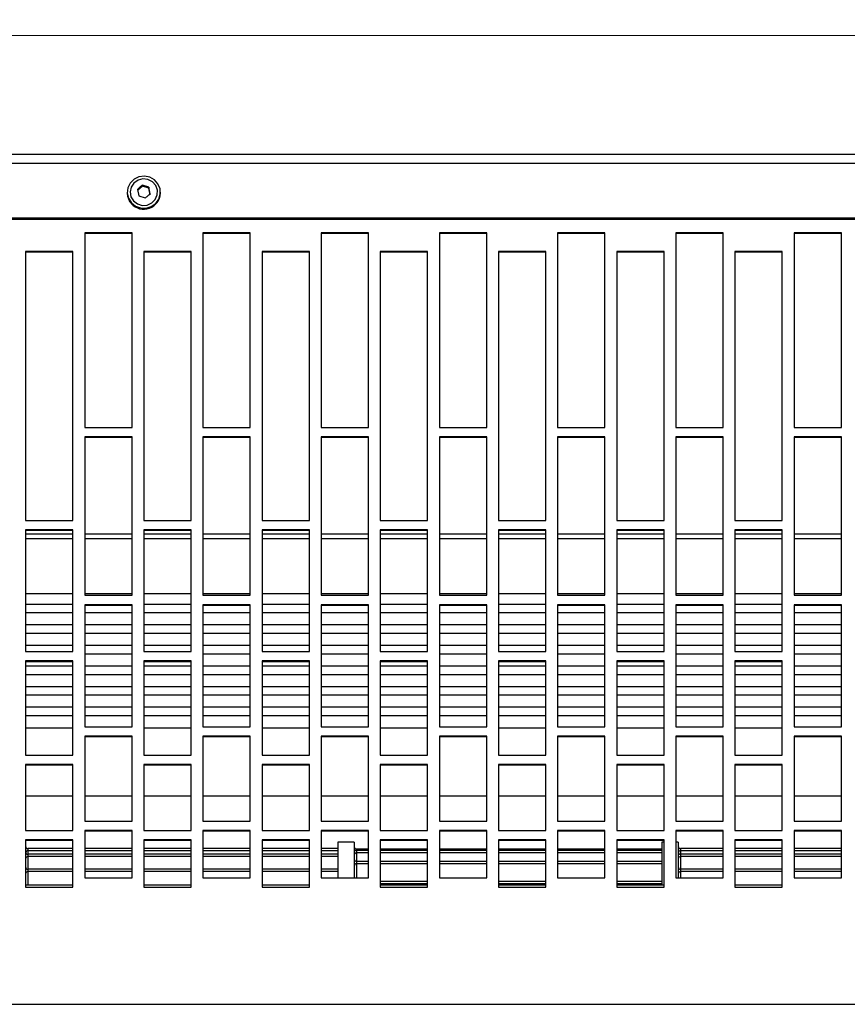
# Model space of a CAD drawing. Header units: millimetres. Extents: x -37728 to 44100, y 631619 to 691915.
# Tile 247 of 256: x 23723 to 23898, y 656957 to 657165. Entities that reach past the tile are written whole.
import ezdxf
from ezdxf import colors
from ezdxf.entities.mleader import LeaderData, LeaderLine
from ezdxf.math import Vec2, Vec3

# ---------------------------------------------------------------- set-up
doc = ezdxf.new("R2010")
doc.units = ezdxf.units.MM
for name, color, linetype in [('_XREF', 7, 'Continuous'), ('Sonniger opisy', 255, 'Continuous'), ('Średnice', 7, 'Continuous')]:
    doc.layers.add(name, color=color, linetype=linetype)
doc.layers.add('I-FURN', color=252, linetype='Continuous', lineweight=5)
doc.layers.add('I-FURN-IDEN', color=252, linetype='Continuous', lineweight=5)
doc.styles.add('Arial Narrow_1', font='ARIALN.TTF', dxfattribs={"width": 0.8, "height": 10})
doc.styles.add('TABELKA', font='tahoma.ttf', dxfattribs={"width": 0.8})

# ---------------------------------------------------------------- blocks, each defined once
blk = doc.blocks.new('G200E poziom')
at = {"color": 7, "linetype": 'Continuous'}
for p, q in [((24033.737, 12703.151), (23833.537, 12703.151)), ((23867.137, 12700.676), (23866.137, 12700.676)), ((23866.137, 12700.676), (23866.137, 12699.676)), ((23867.137, 12700.621), (23866.137, 12700.621)), ((23867.137, 12699.676), (23867.137, 12700.676)), ((23869.637, 12700.676), (23868.637, 12700.676)), ((23868.637, 12700.676), (23868.637, 12699.676)), ((23869.637, 12700.621), (23868.637, 12700.621)), ((23868.687, 12699.721), (23868.687, 12700.621)), ((23868.687, 12700.553), (23869.637, 12700.553)), ((23869.637, 12699.676), (23869.637, 12700.676)), ((23872.137, 12700.676), (23871.137, 12700.676)), ((23871.137, 12700.676), (23871.137, 12699.676)), ((23872.137, 12700.621), (23871.137, 12700.621)), ((23871.137, 12700.553), (23872.137, 12700.553)), ((23872.137, 12699.676), (23872.137, 12700.676)), ((23874.637, 12700.676), (23873.637, 12700.676)), ((23873.637, 12700.676), (23873.637, 12699.676)), ((23874.637, 12700.621), (23873.637, 12700.621)), ((23873.637, 12700.553), (23874.637, 12700.553)), ((23874.637, 12699.676), (23874.637, 12700.676)), ((23877.137, 12700.676), (23876.137, 12700.676)), ((23876.137, 12700.676), (23876.137, 12699.676)), ((23877.137, 12700.621), (23876.137, 12700.621)), ((23877.137, 12699.676), (23877.137, 12700.676)), ((23879.637, 12700.676), (23878.637, 12700.676)), ((23878.637, 12700.676), (23878.637, 12699.676)), ((23879.637, 12700.621), (23878.637, 12700.621)), ((23879.637, 12699.676), (23879.637, 12700.676)), ((23882.137, 12700.676), (23881.137, 12700.676)), ((23881.137, 12700.676), (23881.137, 12699.676)), ((23882.137, 12700.621), (23881.137, 12700.621)), ((23882.137, 12699.676), (23882.137, 12700.676)), ((23864.887, 12700.476), (23864.887, 12699.476)), ((23865.887, 12700.476), (23864.887, 12700.476)), ((23865.887, 12699.476), (23865.887, 12700.476)), ((23867.387, 12700.476), (23867.387, 12699.476)), ((23868.387, 12700.476), (23867.387, 12700.476)), ((23868.337, 12699.721), (23868.337, 12700.476)), ((23868.387, 12699.476), (23868.387, 12700.476)), ((23869.887, 12700.476), (23869.887, 12699.476)), ((23870.887, 12700.476), (23869.887, 12700.476)), ((23870.887, 12699.476), (23870.887, 12700.476)), ((23872.387, 12700.476), (23872.387, 12699.476)), ((23873.387, 12700.476), (23872.387, 12700.476)), ((23873.387, 12699.476), (23873.387, 12700.476)), ((23874.887, 12700.476), (23874.887, 12699.476)), ((23875.887, 12700.476), (23874.887, 12700.476)), ((23875.187, 12699.721), (23875.187, 12700.472)), ((23875.537, 12699.721), (23875.537, 12700.476)), ((23875.887, 12699.476), (23875.887, 12700.476)), ((23877.387, 12700.476), (23877.387, 12699.476)), ((23878.387, 12700.476), (23877.387, 12700.476)), ((23878.387, 12699.476), (23878.387, 12700.476)), ((23879.887, 12700.476), (23879.887, 12699.476)), ((23880.887, 12700.476), (23879.887, 12700.476)), ((23880.887, 12699.476), (23880.887, 12700.476)), ((23864.887, 12700.295), (23865.887, 12700.295)), ((23866.137, 12700.295), (23867.137, 12700.295)), ((23867.387, 12700.295), (23868.287, 12700.295)), ((23868.687, 12700.129), (23869.637, 12700.129)), ((23869.887, 12700.129), (23870.887, 12700.129)), ((23871.137, 12700.129), (23872.137, 12700.129)), ((23872.387, 12700.129), (23873.387, 12700.129)), ((23873.637, 12700.129), (23874.637, 12700.129)), ((23874.887, 12700.129), (23875.137, 12700.129)), ((23875.537, 12700.295), (23875.887, 12700.295)), ((23876.137, 12700.295), (23877.137, 12700.295)), ((23877.387, 12700.295), (23878.387, 12700.295)), ((23878.637, 12700.295), (23879.637, 12700.295)), ((23879.887, 12700.295), (23880.887, 12700.295)), ((23881.137, 12700.295), (23882.087, 12700.295)), ((23864.887, 12699.977), (23865.887, 12699.977)), ((23866.137, 12699.977), (23867.137, 12699.977)), ((23867.387, 12699.977), (23868.287, 12699.977)), ((23875.537, 12699.977), (23875.887, 12699.977)), ((23876.137, 12699.977), (23877.137, 12699.977)), ((23877.387, 12699.977), (23878.387, 12699.977)), ((23878.637, 12699.977), (23879.637, 12699.977)), ((23879.887, 12699.977), (23880.887, 12699.977)), ((23881.137, 12699.977), (23882.087, 12699.977)), ((23864.887, 12699.857), (23865.887, 12699.857)), ((23866.137, 12699.857), (23867.137, 12699.857)), ((23867.387, 12699.857), (23868.287, 12699.857)), ((23868.337, 12699.721), (23868.387, 12699.721)), ((23868.637, 12699.721), (23868.687, 12699.721)), ((23868.687, 12699.899), (23869.637, 12699.899)), ((23868.687, 12699.868), (23869.637, 12699.868)), ((23869.887, 12699.899), (23870.887, 12699.899)), ((23869.887, 12699.868), (23870.887, 12699.868)), ((23871.137, 12699.899), (23872.137, 12699.899)), ((23871.137, 12699.868), (23872.137, 12699.868)), ((23872.387, 12699.899), (23873.387, 12699.899)), ((23872.387, 12699.868), (23873.387, 12699.868)), ((23873.637, 12699.899), (23874.637, 12699.899)), ((23873.637, 12699.868), (23874.637, 12699.868)), ((23874.887, 12699.899), (23875.137, 12699.899)), ((23874.887, 12699.868), (23875.137, 12699.868)), ((23875.187, 12699.721), (23875.537, 12699.721)), ((23875.537, 12699.857), (23875.887, 12699.857)), ((23876.137, 12699.857), (23877.137, 12699.857)), ((23877.387, 12699.857), (23878.387, 12699.857)), ((23878.637, 12699.857), (23879.637, 12699.857)), ((23879.887, 12699.857), (23880.887, 12699.857)), ((23881.137, 12699.857), (23882.087, 12699.857)), ((23866.137, 12699.69), (23867.137, 12699.69)), ((23866.137, 12699.676), (23867.137, 12699.676)), ((23868.637, 12699.69), (23869.637, 12699.69)), ((23868.637, 12699.676), (23869.637, 12699.676)), ((23871.137, 12699.69), (23872.137, 12699.69)), ((23871.137, 12699.676), (23872.137, 12699.676)), ((23873.637, 12699.69), (23874.637, 12699.69)), ((23873.637, 12699.676), (23874.637, 12699.676)), ((23876.137, 12699.69), (23877.137, 12699.69)), ((23876.137, 12699.676), (23877.137, 12699.676)), ((23878.637, 12699.69), (23879.637, 12699.69)), ((23878.637, 12699.676), (23879.637, 12699.676)), ((23881.137, 12699.69), (23882.137, 12699.69)), ((23881.137, 12699.676), (23882.137, 12699.676)), ((23864.887, 12699.49), (23865.887, 12699.49)), ((23864.887, 12699.476), (23865.887, 12699.476)), ((23867.137, 12699.476), (23866.137, 12699.476)), ((23866.137, 12699.476), (23866.137, 12698.078)), ((23867.137, 12698.078), (23867.137, 12699.476)), ((23867.387, 12699.49), (23868.387, 12699.49)), ((23867.387, 12699.476), (23868.387, 12699.476)), ((23869.637, 12699.476), (23868.637, 12699.476)), ((23868.637, 12699.476), (23868.637, 12698.078)), ((23869.637, 12698.078), (23869.637, 12699.476)), ((23869.887, 12699.49), (23870.887, 12699.49)), ((23869.887, 12699.476), (23870.887, 12699.476)), ((23872.137, 12699.476), (23871.137, 12699.476)), ((23871.137, 12699.476), (23871.137, 12698.078)), ((23872.137, 12698.078), (23872.137, 12699.476)), ((23872.387, 12699.49), (23873.387, 12699.49)), ((23872.387, 12699.476), (23873.387, 12699.476)), ((23874.637, 12699.476), (23873.637, 12699.476)), ((23873.637, 12699.476), (23873.637, 12698.078)), ((23874.637, 12698.078), (23874.637, 12699.476)), ((23874.887, 12699.49), (23875.887, 12699.49)), ((23874.887, 12699.476), (23875.887, 12699.476)), ((23877.137, 12699.476), (23876.137, 12699.476)), ((23876.137, 12699.476), (23876.137, 12698.078)), ((23877.137, 12698.078), (23877.137, 12699.476)), ((23877.387, 12699.49), (23878.387, 12699.49)), ((23877.387, 12699.476), (23878.387, 12699.476)), ((23879.637, 12699.476), (23878.637, 12699.476)), ((23878.637, 12699.476), (23878.637, 12698.078)), ((23879.637, 12698.078), (23879.637, 12699.476)), ((23879.887, 12699.49), (23880.887, 12699.49)), ((23879.887, 12699.476), (23880.887, 12699.476)), ((23882.137, 12699.476), (23881.137, 12699.476)), ((23881.137, 12699.476), (23881.137, 12698.078)), ((23882.137, 12698.078), (23882.137, 12699.476)), ((23864.887, 12699.276), (23864.887, 12697.481)), ((23865.887, 12699.276), (23864.887, 12699.276)), ((23865.887, 12697.481), (23865.887, 12699.276)), ((23867.387, 12699.276), (23867.387, 12697.481)), ((23868.387, 12699.276), (23867.387, 12699.276)), ((23868.387, 12697.481), (23868.387, 12699.276)), ((23869.887, 12699.276), (23869.887, 12697.481)), ((23870.887, 12699.276), (23869.887, 12699.276)), ((23870.887, 12697.481), (23870.887, 12699.276)), ((23872.387, 12699.276), (23872.387, 12697.481)), ((23873.387, 12699.276), (23872.387, 12699.276)), ((23873.387, 12697.481), (23873.387, 12699.276)), ((23874.887, 12699.276), (23874.887, 12697.481)), ((23875.887, 12699.276), (23874.887, 12699.276)), ((23875.887, 12697.481), (23875.887, 12699.276)), ((23877.387, 12699.276), (23877.387, 12697.481)), ((23878.387, 12699.276), (23877.387, 12699.276)), ((23878.387, 12697.481), (23878.387, 12699.276)), ((23879.887, 12699.276), (23879.887, 12697.481)), ((23880.887, 12699.276), (23879.887, 12699.276)), ((23880.887, 12697.481), (23880.887, 12699.276)), ((23865.887, 12698.74), (23864.887, 12698.74)), ((23867.137, 12698.74), (23866.137, 12698.74)), ((23868.387, 12698.74), (23867.387, 12698.74)), ((23869.637, 12698.74), (23868.637, 12698.74)), ((23870.887, 12698.74), (23869.887, 12698.74)), ((23872.137, 12698.74), (23871.137, 12698.74)), ((23873.387, 12698.74), (23872.387, 12698.74)), ((23874.637, 12698.74), (23873.637, 12698.74)), ((23875.887, 12698.74), (23874.887, 12698.74)), ((23877.137, 12698.74), (23876.137, 12698.74)), ((23878.387, 12698.74), (23877.387, 12698.74)), ((23879.637, 12698.74), (23878.637, 12698.74)), ((23880.887, 12698.74), (23879.887, 12698.74)), ((23882.137, 12698.74), (23881.137, 12698.74)), ((23866.137, 12698.093), (23867.137, 12698.093)), ((23866.137, 12698.078), (23867.137, 12698.078)), ((23868.637, 12698.093), (23869.637, 12698.093)), ((23868.637, 12698.078), (23869.637, 12698.078)), ((23871.137, 12698.093), (23872.137, 12698.093)), ((23871.137, 12698.078), (23872.137, 12698.078)), ((23873.637, 12698.093), (23874.637, 12698.093)), ((23873.637, 12698.078), (23874.637, 12698.078)), ((23876.137, 12698.093), (23877.137, 12698.093)), ((23876.137, 12698.078), (23877.137, 12698.078)), ((23878.637, 12698.093), (23879.637, 12698.093)), ((23878.637, 12698.078), (23879.637, 12698.078)), ((23881.137, 12698.093), (23882.137, 12698.093)), ((23881.137, 12698.078), (23882.137, 12698.078)), ((23867.137, 12697.879), (23866.137, 12697.879)), ((23866.137, 12697.879), (23866.137, 12695.89)), ((23867.137, 12695.89), (23867.137, 12697.879)), ((23869.637, 12697.879), (23868.637, 12697.879)), ((23868.637, 12697.879), (23868.637, 12695.89)), ((23869.637, 12695.89), (23869.637, 12697.879)), ((23872.137, 12697.879), (23871.137, 12697.879)), ((23871.137, 12697.879), (23871.137, 12695.89)), ((23872.137, 12695.89), (23872.137, 12697.879)), ((23874.637, 12697.879), (23873.637, 12697.879)), ((23873.637, 12697.879), (23873.637, 12695.89)), ((23874.637, 12695.89), (23874.637, 12697.879)), ((23877.137, 12697.879), (23876.137, 12697.879)), ((23876.137, 12697.879), (23876.137, 12695.89)), ((23877.137, 12695.89), (23877.137, 12697.879)), ((23879.637, 12697.879), (23878.637, 12697.879)), ((23878.637, 12697.879), (23878.637, 12695.89)), ((23879.637, 12695.89), (23879.637, 12697.879)), ((23882.137, 12697.879), (23881.137, 12697.879)), ((23881.137, 12697.879), (23881.137, 12695.89)), ((23882.137, 12695.89), (23882.137, 12697.879)), ((23864.887, 12697.495), (23865.887, 12697.495)), ((23864.887, 12697.481), (23865.887, 12697.481)), ((23867.387, 12697.495), (23868.387, 12697.495)), ((23867.387, 12697.481), (23868.387, 12697.481)), ((23869.887, 12697.495), (23870.887, 12697.495)), ((23869.887, 12697.481), (23870.887, 12697.481)), ((23872.387, 12697.495), (23873.387, 12697.495)), ((23872.387, 12697.481), (23873.387, 12697.481)), ((23874.887, 12697.495), (23875.887, 12697.495)), ((23874.887, 12697.481), (23875.887, 12697.481)), ((23877.387, 12697.495), (23878.387, 12697.495)), ((23877.387, 12697.481), (23878.387, 12697.481)), ((23879.887, 12697.495), (23880.887, 12697.495)), ((23879.887, 12697.481), (23880.887, 12697.481)), ((23864.887, 12697.282), (23864.887, 12694.7)), ((23865.887, 12697.282), (23864.887, 12697.282)), ((23865.887, 12694.7), (23865.887, 12697.282)), ((23867.137, 12697.304), (23866.137, 12697.304)), ((23867.387, 12697.282), (23867.387, 12694.7)), ((23868.387, 12697.282), (23867.387, 12697.282)), ((23868.387, 12694.7), (23868.387, 12697.282)), ((23869.637, 12697.304), (23868.637, 12697.304)), ((23869.887, 12697.282), (23869.887, 12694.7)), ((23870.887, 12697.282), (23869.887, 12697.282)), ((23870.887, 12694.7), (23870.887, 12697.282)), ((23872.137, 12697.304), (23871.137, 12697.304)), ((23872.387, 12697.282), (23872.387, 12694.7)), ((23873.387, 12697.282), (23872.387, 12697.282)), ((23873.387, 12694.7), (23873.387, 12697.282)), ((23874.637, 12697.304), (23873.637, 12697.304)), ((23874.887, 12697.282), (23874.887, 12694.7)), ((23875.887, 12697.282), (23874.887, 12697.282)), ((23875.887, 12694.7), (23875.887, 12697.282)), ((23877.137, 12697.304), (23876.137, 12697.304)), ((23877.387, 12697.282), (23877.387, 12694.7)), ((23878.387, 12697.282), (23877.387, 12697.282)), ((23878.387, 12694.7), (23878.387, 12697.282)), ((23879.637, 12697.304), (23878.637, 12697.304)), ((23879.887, 12697.282), (23879.887, 12694.7)), ((23880.887, 12697.282), (23879.887, 12697.282)), ((23880.887, 12694.7), (23880.887, 12697.282)), ((23882.137, 12697.304), (23881.137, 12697.304)), ((23865.887, 12697.043), (23864.887, 12697.043)), ((23867.137, 12697.043), (23866.137, 12697.043)), ((23868.387, 12697.043), (23867.387, 12697.043)), ((23869.637, 12697.043), (23868.637, 12697.043)), ((23870.887, 12697.043), (23869.887, 12697.043)), ((23872.137, 12697.043), (23871.137, 12697.043)), ((23873.387, 12697.043), (23872.387, 12697.043)), ((23874.637, 12697.043), (23873.637, 12697.043)), ((23875.887, 12697.043), (23874.887, 12697.043)), ((23877.137, 12697.043), (23876.137, 12697.043)), ((23878.387, 12697.043), (23877.387, 12697.043)), ((23879.637, 12697.043), (23878.637, 12697.043)), ((23880.887, 12697.043), (23879.887, 12697.043)), ((23882.137, 12697.043), (23881.137, 12697.043)), ((23864.887, 12696.869), (23865.887, 12696.869)), ((23866.137, 12696.869), (23867.137, 12696.869)), ((23867.387, 12696.869), (23868.387, 12696.869)), ((23868.637, 12696.869), (23869.637, 12696.869)), ((23869.887, 12696.869), (23870.887, 12696.869)), ((23871.137, 12696.869), (23872.137, 12696.869)), ((23872.387, 12696.869), (23873.387, 12696.869)), ((23873.637, 12696.869), (23874.637, 12696.869)), ((23874.887, 12696.869), (23875.887, 12696.869)), ((23876.137, 12696.869), (23877.137, 12696.869)), ((23877.387, 12696.869), (23878.387, 12696.869)), ((23878.637, 12696.869), (23879.637, 12696.869)), ((23879.887, 12696.869), (23880.887, 12696.869)), ((23881.137, 12696.869), (23882.137, 12696.869)), ((23865.887, 12696.608), (23864.887, 12696.608)), ((23867.137, 12696.608), (23866.137, 12696.608)), ((23868.387, 12696.608), (23867.387, 12696.608)), ((23869.637, 12696.608), (23868.637, 12696.608)), ((23870.887, 12696.608), (23869.887, 12696.608)), ((23872.137, 12696.608), (23871.137, 12696.608)), ((23873.387, 12696.608), (23872.387, 12696.608)), ((23874.637, 12696.608), (23873.637, 12696.608)), ((23875.887, 12696.608), (23874.887, 12696.608)), ((23877.137, 12696.608), (23876.137, 12696.608)), ((23878.387, 12696.608), (23877.387, 12696.608)), ((23879.637, 12696.608), (23878.637, 12696.608)), ((23880.887, 12696.608), (23879.887, 12696.608)), ((23882.137, 12696.608), (23881.137, 12696.608)), ((23864.887, 12696.434), (23865.887, 12696.434)), ((23866.137, 12696.434), (23867.137, 12696.434)), ((23867.387, 12696.434), (23868.387, 12696.434)), ((23868.637, 12696.434), (23869.637, 12696.434)), ((23869.887, 12696.434), (23870.887, 12696.434)), ((23871.137, 12696.434), (23872.137, 12696.434)), ((23872.387, 12696.434), (23873.387, 12696.434)), ((23873.637, 12696.434), (23874.637, 12696.434)), ((23874.887, 12696.434), (23875.887, 12696.434)), ((23876.137, 12696.434), (23877.137, 12696.434)), ((23877.387, 12696.434), (23878.387, 12696.434)), ((23878.637, 12696.434), (23879.637, 12696.434)), ((23879.887, 12696.434), (23880.887, 12696.434)), ((23881.137, 12696.434), (23882.137, 12696.434)), ((23865.887, 12696.173), (23864.887, 12696.173)), ((23867.137, 12696.173), (23866.137, 12696.173)), ((23868.387, 12696.173), (23867.387, 12696.173)), ((23869.637, 12696.173), (23868.637, 12696.173)), ((23870.887, 12696.173), (23869.887, 12696.173)), ((23872.137, 12696.173), (23871.137, 12696.173)), ((23873.387, 12696.173), (23872.387, 12696.173)), ((23874.637, 12696.173), (23873.637, 12696.173)), ((23875.887, 12696.173), (23874.887, 12696.173)), ((23877.137, 12696.173), (23876.137, 12696.173)), ((23878.387, 12696.173), (23877.387, 12696.173)), ((23879.637, 12696.173), (23878.637, 12696.173)), ((23880.887, 12696.173), (23879.887, 12696.173)), ((23882.137, 12696.173), (23881.137, 12696.173)), ((23864.887, 12695.999), (23865.887, 12695.999)), ((23866.137, 12695.999), (23867.137, 12695.999)), ((23867.387, 12695.999), (23868.387, 12695.999)), ((23868.637, 12695.999), (23869.637, 12695.999)), ((23869.887, 12695.999), (23870.887, 12695.999)), ((23871.137, 12695.999), (23872.137, 12695.999)), ((23872.387, 12695.999), (23873.387, 12695.999)), ((23873.637, 12695.999), (23874.637, 12695.999)), ((23874.887, 12695.999), (23875.887, 12695.999)), ((23876.137, 12695.999), (23877.137, 12695.999)), ((23877.387, 12695.999), (23878.387, 12695.999)), ((23878.637, 12695.999), (23879.637, 12695.999)), ((23879.887, 12695.999), (23880.887, 12695.999)), ((23881.137, 12695.999), (23882.137, 12695.999)), ((23866.137, 12695.905), (23867.137, 12695.905)), ((23866.137, 12695.89), (23867.137, 12695.89)), ((23868.637, 12695.905), (23869.637, 12695.905)), ((23868.637, 12695.89), (23869.637, 12695.89)), ((23871.137, 12695.905), (23872.137, 12695.905)), ((23871.137, 12695.89), (23872.137, 12695.89)), ((23873.637, 12695.905), (23874.637, 12695.905)), ((23873.637, 12695.89), (23874.637, 12695.89)), ((23876.137, 12695.905), (23877.137, 12695.905)), ((23876.137, 12695.89), (23877.137, 12695.89)), ((23878.637, 12695.905), (23879.637, 12695.905)), ((23878.637, 12695.89), (23879.637, 12695.89)), ((23881.137, 12695.905), (23882.137, 12695.905)), ((23881.137, 12695.89), (23882.137, 12695.89)), ((23865.887, 12695.737), (23864.887, 12695.737)), ((23864.887, 12695.563), (23865.887, 12695.563)), ((23867.137, 12695.692), (23866.137, 12695.692)), ((23866.137, 12695.692), (23866.137, 12693.118)), ((23866.137, 12695.563), (23867.137, 12695.563)), ((23867.137, 12693.118), (23867.137, 12695.692)), ((23868.387, 12695.737), (23867.387, 12695.737)), ((23867.387, 12695.563), (23868.387, 12695.563)), ((23869.637, 12695.692), (23868.637, 12695.692)), ((23868.637, 12695.692), (23868.637, 12693.118)), ((23868.637, 12695.563), (23869.637, 12695.563)), ((23869.637, 12693.118), (23869.637, 12695.692)), ((23870.887, 12695.737), (23869.887, 12695.737)), ((23869.887, 12695.563), (23870.887, 12695.563)), ((23872.137, 12695.692), (23871.137, 12695.692)), ((23871.137, 12695.692), (23871.137, 12693.118)), ((23871.137, 12695.563), (23872.137, 12695.563)), ((23872.137, 12693.118), (23872.137, 12695.692)), ((23873.387, 12695.737), (23872.387, 12695.737)), ((23872.387, 12695.563), (23873.387, 12695.563)), ((23874.637, 12695.692), (23873.637, 12695.692)), ((23873.637, 12695.692), (23873.637, 12693.118)), ((23873.637, 12695.563), (23874.637, 12695.563)), ((23874.637, 12693.118), (23874.637, 12695.692)), ((23875.887, 12695.737), (23874.887, 12695.737)), ((23874.887, 12695.563), (23875.887, 12695.563)), ((23877.137, 12695.692), (23876.137, 12695.692)), ((23876.137, 12695.692), (23876.137, 12693.118)), ((23876.137, 12695.563), (23877.137, 12695.563)), ((23877.137, 12693.118), (23877.137, 12695.692)), ((23878.387, 12695.737), (23877.387, 12695.737)), ((23877.387, 12695.563), (23878.387, 12695.563)), ((23879.637, 12695.692), (23878.637, 12695.692)), ((23878.637, 12695.692), (23878.637, 12693.118)), ((23878.637, 12695.563), (23879.637, 12695.563)), ((23879.637, 12693.118), (23879.637, 12695.692)), ((23880.887, 12695.737), (23879.887, 12695.737)), ((23879.887, 12695.563), (23880.887, 12695.563)), ((23882.137, 12695.692), (23881.137, 12695.692)), ((23881.137, 12695.692), (23881.137, 12693.118)), ((23881.137, 12695.563), (23882.137, 12695.563)), ((23882.137, 12693.118), (23882.137, 12695.692)), ((23865.887, 12695.302), (23864.887, 12695.302)), ((23867.137, 12695.302), (23866.137, 12695.302)), ((23868.387, 12695.302), (23867.387, 12695.302)), ((23869.637, 12695.302), (23868.637, 12695.302)), ((23870.887, 12695.302), (23869.887, 12695.302)), ((23872.137, 12695.302), (23871.137, 12695.302)), ((23873.387, 12695.302), (23872.387, 12695.302)), ((23874.637, 12695.302), (23873.637, 12695.302)), ((23875.887, 12695.302), (23874.887, 12695.302)), ((23877.137, 12695.302), (23876.137, 12695.302)), ((23878.387, 12695.302), (23877.387, 12695.302)), ((23879.637, 12695.302), (23878.637, 12695.302)), ((23880.887, 12695.302), (23879.887, 12695.302)), ((23882.137, 12695.302), (23881.137, 12695.302)), ((23864.887, 12695.128), (23865.887, 12695.128)), ((23866.137, 12695.128), (23867.137, 12695.128)), ((23867.387, 12695.128), (23868.387, 12695.128)), ((23868.637, 12695.128), (23869.637, 12695.128)), ((23869.887, 12695.128), (23870.887, 12695.128)), ((23871.137, 12695.128), (23872.137, 12695.128)), ((23872.387, 12695.128), (23873.387, 12695.128)), ((23873.637, 12695.128), (23874.637, 12695.128)), ((23874.887, 12695.128), (23875.887, 12695.128)), ((23876.137, 12695.128), (23877.137, 12695.128)), ((23877.387, 12695.128), (23878.387, 12695.128)), ((23878.637, 12695.128), (23879.637, 12695.128)), ((23879.887, 12695.128), (23880.887, 12695.128)), ((23881.137, 12695.128), (23882.137, 12695.128)), ((23865.887, 12694.867), (23864.887, 12694.867)), ((23867.137, 12694.867), (23866.137, 12694.867)), ((23868.387, 12694.867), (23867.387, 12694.867)), ((23869.637, 12694.867), (23868.637, 12694.867)), ((23870.887, 12694.867), (23869.887, 12694.867)), ((23872.137, 12694.867), (23871.137, 12694.867)), ((23873.387, 12694.867), (23872.387, 12694.867)), ((23874.637, 12694.867), (23873.637, 12694.867)), ((23875.887, 12694.867), (23874.887, 12694.867)), ((23877.137, 12694.867), (23876.137, 12694.867)), ((23878.387, 12694.867), (23877.387, 12694.867)), ((23879.637, 12694.867), (23878.637, 12694.867)), ((23880.887, 12694.867), (23879.887, 12694.867)), ((23882.137, 12694.867), (23881.137, 12694.867)), ((23864.887, 12694.715), (23865.887, 12694.715)), ((23864.887, 12694.7), (23865.887, 12694.7)), ((23866.137, 12694.693), (23867.137, 12694.693)), ((23867.387, 12694.715), (23868.387, 12694.715)), ((23867.387, 12694.7), (23868.387, 12694.7)), ((23868.637, 12694.693), (23869.637, 12694.693)), ((23869.887, 12694.715), (23870.887, 12694.715)), ((23869.887, 12694.7), (23870.887, 12694.7)), ((23871.137, 12694.693), (23872.137, 12694.693)), ((23872.387, 12694.715), (23873.387, 12694.715)), ((23872.387, 12694.7), (23873.387, 12694.7)), ((23873.637, 12694.693), (23874.637, 12694.693)), ((23874.887, 12694.715), (23875.887, 12694.715)), ((23874.887, 12694.7), (23875.887, 12694.7)), ((23876.137, 12694.693), (23877.137, 12694.693)), ((23877.387, 12694.715), (23878.387, 12694.715)), ((23877.387, 12694.7), (23878.387, 12694.7)), ((23878.637, 12694.693), (23879.637, 12694.693)), ((23879.887, 12694.715), (23880.887, 12694.715)), ((23879.887, 12694.7), (23880.887, 12694.7)), ((23881.137, 12694.693), (23882.137, 12694.693)), ((23864.887, 12694.502), (23864.887, 12691.147)), ((23865.887, 12694.502), (23864.887, 12694.502)), ((23865.887, 12694.461), (23864.887, 12694.461)), ((23865.887, 12691.147), (23865.887, 12694.502)), ((23867.137, 12694.461), (23866.137, 12694.461)), ((23867.387, 12694.502), (23867.387, 12691.147)), ((23868.387, 12694.502), (23867.387, 12694.502)), ((23868.387, 12694.461), (23867.387, 12694.461)), ((23868.387, 12691.147), (23868.387, 12694.502)), ((23869.637, 12694.461), (23868.637, 12694.461)), ((23869.887, 12694.502), (23869.887, 12691.147)), ((23870.887, 12694.502), (23869.887, 12694.502)), ((23870.887, 12694.461), (23869.887, 12694.461)), ((23870.887, 12691.147), (23870.887, 12694.502)), ((23872.137, 12694.461), (23871.137, 12694.461)), ((23872.387, 12694.502), (23872.387, 12691.147)), ((23873.387, 12694.502), (23872.387, 12694.502)), ((23873.387, 12694.461), (23872.387, 12694.461)), ((23873.387, 12691.147), (23873.387, 12694.502)), ((23874.637, 12694.461), (23873.637, 12694.461)), ((23874.887, 12694.502), (23874.887, 12691.147)), ((23875.887, 12694.502), (23874.887, 12694.502)), ((23875.887, 12694.461), (23874.887, 12694.461)), ((23875.887, 12691.147), (23875.887, 12694.502)), ((23877.137, 12694.461), (23876.137, 12694.461)), ((23877.387, 12694.502), (23877.387, 12691.147)), ((23878.387, 12694.502), (23877.387, 12694.502)), ((23878.387, 12694.461), (23877.387, 12694.461)), ((23878.387, 12691.147), (23878.387, 12694.502)), ((23879.637, 12694.461), (23878.637, 12694.461)), ((23879.887, 12694.502), (23879.887, 12691.147)), ((23880.887, 12694.502), (23879.887, 12694.502)), ((23880.887, 12694.461), (23879.887, 12694.461)), ((23880.887, 12691.147), (23880.887, 12694.502)), ((23882.137, 12694.461), (23881.137, 12694.461)), ((23866.137, 12693.132), (23867.137, 12693.132)), ((23866.137, 12693.118), (23867.137, 12693.118)), ((23868.637, 12693.132), (23869.637, 12693.132)), ((23868.637, 12693.118), (23869.637, 12693.118)), ((23871.137, 12693.132), (23872.137, 12693.132)), ((23871.137, 12693.118), (23872.137, 12693.118)), ((23873.637, 12693.132), (23874.637, 12693.132)), ((23873.637, 12693.118), (23874.637, 12693.118)), ((23876.137, 12693.132), (23877.137, 12693.132)), ((23876.137, 12693.118), (23877.137, 12693.118)), ((23878.637, 12693.132), (23879.637, 12693.132)), ((23878.637, 12693.118), (23879.637, 12693.118)), ((23881.137, 12693.132), (23882.137, 12693.132)), ((23881.137, 12693.118), (23882.137, 12693.118)), ((23866.137, 12692.921), (23866.137, 12687.228)), ((23867.137, 12692.921), (23866.137, 12692.921)), ((23867.137, 12687.228), (23867.137, 12692.921)), ((23868.637, 12692.921), (23868.637, 12687.228)), ((23869.637, 12692.921), (23868.637, 12692.921)), ((23869.637, 12687.228), (23869.637, 12692.921)), ((23871.137, 12692.921), (23871.137, 12687.228)), ((23872.137, 12692.921), (23871.137, 12692.921)), ((23872.137, 12687.228), (23872.137, 12692.921)), ((23873.637, 12692.921), (23873.637, 12687.228)), ((23874.637, 12692.921), (23873.637, 12692.921)), ((23874.637, 12687.228), (23874.637, 12692.921)), ((23876.137, 12692.921), (23876.137, 12687.228)), ((23877.137, 12692.921), (23876.137, 12692.921)), ((23877.137, 12687.228), (23877.137, 12692.921)), ((23878.637, 12692.921), (23878.637, 12687.228)), ((23879.637, 12692.921), (23878.637, 12692.921)), ((23879.637, 12687.228), (23879.637, 12692.921)), ((23881.137, 12692.921), (23881.137, 12687.228)), ((23882.137, 12692.921), (23881.137, 12692.921)), ((23882.137, 12687.228), (23882.137, 12692.921)), ((23864.887, 12691.161), (23865.887, 12691.161)), ((23864.887, 12691.147), (23865.887, 12691.147)), ((23867.387, 12691.161), (23868.387, 12691.161)), ((23867.387, 12691.147), (23868.387, 12691.147)), ((23869.887, 12691.161), (23870.887, 12691.161)), ((23869.887, 12691.147), (23870.887, 12691.147)), ((23872.387, 12691.161), (23873.387, 12691.161)), ((23872.387, 12691.147), (23873.387, 12691.147)), ((23874.887, 12691.161), (23875.887, 12691.161)), ((23874.887, 12691.147), (23875.887, 12691.147)), ((23877.387, 12691.161), (23878.387, 12691.161)), ((23877.387, 12691.147), (23878.387, 12691.147)), ((23879.887, 12691.161), (23880.887, 12691.161)), ((23879.887, 12691.147), (23880.887, 12691.147)), ((23864.887, 12690.95), (23864.887, 12686.837)), ((23865.887, 12690.95), (23864.887, 12690.95)), ((23865.887, 12686.837), (23865.887, 12690.95)), ((23867.387, 12690.95), (23867.387, 12686.837)), ((23868.387, 12690.95), (23867.387, 12690.95)), ((23868.387, 12686.837), (23868.387, 12690.95)), ((23869.887, 12690.95), (23869.887, 12686.837)), ((23870.887, 12690.95), (23869.887, 12690.95)), ((23870.887, 12686.837), (23870.887, 12690.95)), ((23872.387, 12690.95), (23872.387, 12686.837)), ((23873.387, 12690.95), (23872.387, 12690.95)), ((23873.387, 12686.837), (23873.387, 12690.95)), ((23874.887, 12690.95), (23874.887, 12686.837)), ((23875.887, 12690.95), (23874.887, 12690.95)), ((23875.887, 12686.837), (23875.887, 12690.95)), ((23877.387, 12690.95), (23877.387, 12686.837)), ((23878.387, 12690.95), (23877.387, 12690.95)), ((23878.387, 12686.837), (23878.387, 12690.95)), ((23879.887, 12690.95), (23879.887, 12686.837)), ((23880.887, 12690.95), (23879.887, 12690.95)), ((23880.887, 12686.837), (23880.887, 12690.95)), ((23866.137, 12687.242), (23867.137, 12687.242)), ((23866.137, 12687.228), (23867.137, 12687.228)), ((23868.637, 12687.242), (23869.637, 12687.242)), ((23868.637, 12687.228), (23869.637, 12687.228)), ((23871.137, 12687.242), (23872.137, 12687.242)), ((23871.137, 12687.228), (23872.137, 12687.228)), ((23873.637, 12687.242), (23874.637, 12687.242)), ((23873.637, 12687.228), (23874.637, 12687.228)), ((23876.137, 12687.242), (23877.137, 12687.242)), ((23876.137, 12687.228), (23877.137, 12687.228)), ((23878.637, 12687.242), (23879.637, 12687.242)), ((23878.637, 12687.228), (23879.637, 12687.228)), ((23881.137, 12687.242), (23882.137, 12687.242)), ((23881.137, 12687.228), (23882.137, 12687.228)), ((23864.887, 12686.852), (23865.887, 12686.852)), ((23864.887, 12686.837), (23865.887, 12686.837)), ((23867.387, 12686.852), (23868.387, 12686.852)), ((23867.387, 12686.837), (23868.387, 12686.837)), ((23869.887, 12686.852), (23870.887, 12686.852)), ((23869.887, 12686.837), (23870.887, 12686.837)), ((23872.387, 12686.852), (23873.387, 12686.852)), ((23872.387, 12686.837), (23873.387, 12686.837)), ((23874.887, 12686.852), (23875.887, 12686.852)), ((23874.887, 12686.837), (23875.887, 12686.837)), ((23877.387, 12686.852), (23878.387, 12686.852)), ((23877.387, 12686.837), (23878.387, 12686.837)), ((23879.887, 12686.852), (23880.887, 12686.852)), ((23879.887, 12686.837), (23880.887, 12686.837)), ((23833.537, 12686.551), (24033.737, 12686.551)), ((23833.537, 12686.527), (24033.737, 12686.527)), ((23879.287, 12685.996), (23879.287, 12685.977)), ((23879.5, 12686.03), (23879.528, 12685.893)), ((23879.5, 12686.008), (23879.528, 12685.871)), ((23879.746, 12686.054), (23879.609, 12686.099)), ((23879.773, 12685.917), (23879.746, 12686.054)), ((23879.987, 12685.977), (23879.987, 12685.996)), ((23879.528, 12685.871), (23879.528, 12685.893)), ((23879.528, 12685.893), (23879.664, 12685.848)), ((23879.528, 12685.871), (23879.664, 12685.825)), ((23879.664, 12685.848), (23879.773, 12685.939)), ((23879.664, 12685.825), (23879.664, 12685.848)), ((23833.537, 12685.371), (24033.737, 12685.371)), ((23833.537, 12685.181), (24033.737, 12685.181))]:
    blk.add_line(p, q, dxfattribs=at)
at = {"color": 8, "linetype": 'Continuous'}
for p, q in [((23868.687, 12700.603), (23869.637, 12700.603)), ((23871.137, 12700.603), (23872.137, 12700.603)), ((23873.637, 12700.603), (23874.637, 12700.603)), ((23882.087, 12700.345), (23882.087, 12700.621)), ((23864.887, 12700.345), (23865.887, 12700.345)), ((23866.137, 12700.345), (23867.137, 12700.345)), ((23867.387, 12700.345), (23868.287, 12700.345)), ((23868.287, 12700.345), (23868.287, 12700.476)), ((23868.287, 12700.295), (23868.287, 12700.345)), ((23875.137, 12700.178), (23875.137, 12700.476)), ((23875.537, 12700.345), (23875.887, 12700.345)), ((23876.137, 12700.345), (23877.137, 12700.345)), ((23877.387, 12700.345), (23878.387, 12700.345)), ((23878.637, 12700.345), (23879.637, 12700.345)), ((23879.887, 12700.345), (23880.887, 12700.345)), ((23881.137, 12700.345), (23882.087, 12700.345)), ((23882.087, 12700.295), (23882.087, 12700.345)), ((23868.287, 12700.025), (23868.287, 12700.295)), ((23868.687, 12700.178), (23869.637, 12700.178)), ((23869.887, 12700.178), (23870.887, 12700.178)), ((23871.137, 12700.178), (23872.137, 12700.178)), ((23872.387, 12700.178), (23873.387, 12700.178)), ((23873.637, 12700.178), (23874.637, 12700.178)), ((23874.887, 12700.178), (23875.137, 12700.178)), ((23875.137, 12700.129), (23875.137, 12700.178)), ((23875.137, 12699.946), (23875.137, 12700.129)), ((23882.087, 12700.025), (23882.087, 12700.295)), ((23864.887, 12700.025), (23865.887, 12700.025)), ((23866.137, 12700.025), (23867.137, 12700.025)), ((23867.387, 12700.025), (23868.287, 12700.025)), ((23868.287, 12699.977), (23868.287, 12700.025)), ((23868.287, 12699.903), (23868.287, 12699.977)), ((23868.687, 12699.946), (23869.637, 12699.946)), ((23869.887, 12699.946), (23870.887, 12699.946)), ((23871.137, 12699.946), (23872.137, 12699.946)), ((23872.387, 12699.946), (23873.387, 12699.946)), ((23873.637, 12699.946), (23874.637, 12699.946)), ((23874.887, 12699.946), (23875.137, 12699.946)), ((23875.137, 12699.899), (23875.137, 12699.946)), ((23875.537, 12700.025), (23875.887, 12700.025)), ((23876.137, 12700.025), (23877.137, 12700.025)), ((23877.387, 12700.025), (23878.387, 12700.025)), ((23878.637, 12700.025), (23879.637, 12700.025)), ((23879.887, 12700.025), (23880.887, 12700.025)), ((23881.137, 12700.025), (23882.087, 12700.025)), ((23882.087, 12699.977), (23882.087, 12700.025)), ((23882.087, 12699.903), (23882.087, 12699.977)), ((23864.887, 12699.903), (23865.887, 12699.903)), ((23866.137, 12699.903), (23867.137, 12699.903)), ((23867.387, 12699.903), (23868.287, 12699.903)), ((23868.287, 12699.857), (23868.287, 12699.903)), ((23875.137, 12699.868), (23875.137, 12699.899)), ((23875.537, 12699.903), (23875.887, 12699.903)), ((23876.137, 12699.903), (23877.137, 12699.903)), ((23877.387, 12699.903), (23878.387, 12699.903)), ((23878.637, 12699.903), (23879.637, 12699.903)), ((23879.887, 12699.903), (23880.887, 12699.903)), ((23881.137, 12699.903), (23882.087, 12699.903)), ((23882.087, 12699.857), (23882.087, 12699.903)), ((23864.887, 12693.306), (23865.887, 12693.306)), ((23866.137, 12693.306), (23867.137, 12693.306)), ((23867.387, 12693.306), (23868.387, 12693.306)), ((23868.637, 12693.306), (23869.637, 12693.306)), ((23869.887, 12693.306), (23870.887, 12693.306)), ((23871.137, 12693.306), (23872.137, 12693.306)), ((23872.387, 12693.306), (23873.387, 12693.306)), ((23873.637, 12693.306), (23874.637, 12693.306)), ((23874.887, 12693.306), (23875.887, 12693.306)), ((23876.137, 12693.306), (23877.137, 12693.306)), ((23877.387, 12693.306), (23878.387, 12693.306)), ((23878.637, 12693.306), (23879.637, 12693.306)), ((23879.887, 12693.306), (23880.887, 12693.306)), ((23881.137, 12693.306), (23882.137, 12693.306)), ((23864.887, 12693.212), (23865.887, 12693.212)), ((23866.137, 12693.212), (23867.137, 12693.212)), ((23867.387, 12693.212), (23868.387, 12693.212)), ((23868.637, 12693.212), (23869.637, 12693.212)), ((23869.887, 12693.212), (23870.887, 12693.212)), ((23871.137, 12693.212), (23872.137, 12693.212)), ((23872.387, 12693.212), (23873.387, 12693.212)), ((23873.637, 12693.212), (23874.637, 12693.212)), ((23874.887, 12693.212), (23875.887, 12693.212)), ((23876.137, 12693.212), (23877.137, 12693.212)), ((23877.387, 12693.212), (23878.387, 12693.212)), ((23878.637, 12693.212), (23879.637, 12693.212)), ((23879.887, 12693.212), (23880.887, 12693.212)), ((23881.137, 12693.212), (23882.137, 12693.212))]:
    blk.add_line(p, q, dxfattribs=at)
at = {"color": 7, "linetype": 'Continuous'}
for points in [[(23879.901, 12686.199), (23879.812, 12686.27), (23879.705, 12686.309), (23879.589, 12686.312), (23879.479, 12686.279), (23879.386, 12686.214), (23879.321, 12686.122), (23879.289, 12686.015), (23879.295, 12685.904), (23879.338, 12685.8), (23879.414, 12685.716), (23879.513, 12685.66), (23879.626, 12685.639), (23879.74, 12685.654), (23879.843, 12685.704), (23879.924, 12685.783), (23879.973, 12685.884), (23879.986, 12685.995), (23879.961, 12686.104), (23879.901, 12686.199)], [(23879.856, 12686.161), (23879.772, 12686.225), (23879.671, 12686.256), (23879.564, 12686.249), (23879.468, 12686.205), (23879.394, 12686.131), (23879.353, 12686.035), (23879.35, 12685.932), (23879.386, 12685.835), (23879.456, 12685.758), (23879.55, 12685.709), (23879.656, 12685.697), (23879.759, 12685.723), (23879.846, 12685.783), (23879.904, 12685.869), (23879.927, 12685.97), (23879.91, 12686.072), (23879.856, 12686.161)]]:
    blk.add_lwpolyline(points, dxfattribs=at)
for centre, radius, start, end in [((23868.287, 12700.394), 0.0495, 269.4428, 359.4302), ((23882.087, 12700.394), 0.0495, 269.4456, 359.4274), ((23868.287, 12700.245), 0.05, 0, 90), ((23875.138, 12700.227), 0.0491, 268.9374, 358.9017), ((23875.137, 12700.079), 0.05, 0, 90), ((23882.087, 12700.245), 0.05, 0, 90), ((23868.288, 12700.074), 0.0484, 268.0919, 357.9538), ((23868.287, 12699.927), 0.05, 0, 90), ((23875.139, 12699.994), 0.0478, 267.2426, 356.9544), ((23882.088, 12700.074), 0.0484, 268.0948, 357.9509), ((23882.087, 12699.927), 0.05, 0, 90), ((23868.287, 12699.807), 0.05, 0, 90), ((23875.137, 12699.849), 0.05, 0, 90), ((23875.137, 12699.818), 0.05, 0, 90), ((23882.087, 12699.807), 0.05, 0, 90), ((23879.638, 12685.987), 0.351, 41.3454, 178.3242), ((23879.655, 12685.997), 0.331, 0.0844, 42.1004)]:
    blk.add_arc(centre, radius, start, end, dxfattribs=at)
at = {"color": 8, "linetype": 'Continuous'}
for centre, start, end in [((23868.289, 12699.952), 267.6203, 342.16), ((23882.089, 12699.952), 267.6201, 342.1614)]:
    blk.add_arc(centre, 0.0493, start, end, dxfattribs=at)
at = {"color": 7, "linetype": 'Continuous'}
for points, knots in [([(23879.609, 12686.099), (23879.591, 12686.084), (23879.555, 12686.052), (23879.518, 12686.023), (23879.5, 12686.008)], [0, 0, 0, 0, 0.499986, 1, 1, 1, 1]), ([(23879.664, 12685.825), (23879.682, 12685.84), (23879.719, 12685.869), (23879.755, 12685.901), (23879.773, 12685.917)], [0, 0, 0, 0, 0.499981, 1, 1, 1, 1])]:
    blk.add_open_spline(points, degree=3, knots=knots, dxfattribs=at)
blk = doc.blocks.new('A$Cb58f729f')
at = {"layer": 'Sonniger opisy', "color": 0, "transparency": 33554687}
blk.add_blockref('G200E poziom', (-24049.891, -12688.774), dxfattribs=at)
blk = doc.blocks.new('Wycieraczka wew1 - Wycieraczka wew 2-9214828-__-00_00 Przyziemie PB')
at = {"layer": 'I-FURN', "color": 252}
blk.add_line((-70, -20), (70, -20), dxfattribs=at)
blk = doc.blocks.new('A$C4e31ac75')
at = {"layer": 'I-FURN'}
blk.add_blockref('Wycieraczka wew1 - Wycieraczka wew 2-9214828-__-00_00 Przyziemie PB', (-597.95, 208.073), dxfattribs=at)
at = {"layer": 'I-FURN-IDEN', "insert": (-577.335, 188.988), "char_height": 10, "width": 32.0675, "attachment_point": 1, "style": 'Arial Narrow_1'}
blk.add_mtext('ętrzna', dxfattribs=at)

msp = doc.modelspace()

# ---------------------------------------------------------------- block references
at = {"layer": '_XREF', "xscale": 10, "yscale": 10, "zscale": 10}
msp.add_blockref('A$C4e31ac75', (29209.47, 655281.12), dxfattribs=at)

# ---------------------------------------------------------------- next in the draw order: block references
at = {"xscale": 10, "yscale": 10, "zscale": 10, "rotation": 180}
msp.add_blockref('A$Cb58f729f', (22046.71, 657100.76), dxfattribs=at)

# ---------------------------------------------------------------- next in the draw order: leaders
at = {"layer": 'Średnice', "color": 0}
ml = msp.add_multileader_mtext('Standard', dxfattribs=at)
ml.set_content('KURTYNA \\PZasilanie: 230V/50Hz\\PMoc: 0,3kW\\PWaga: 25 kg', style='TABELKA')
ml.set_leader_properties(color=256)
ml.build(insert=Vec2(0, 0))
ml.multileader.update_dxf_attribs({"has_dogleg": 0, "text_left_attachment_type": 6, "text_right_attachment_type": 6, "dogleg_length": 9.92, "arrow_head_size": 82.68})
ctx = ml.context
ctx.base_point, ctx.char_height, ctx.arrow_head_size, ctx.landing_gap_size, ctx.plane_origin = Vec3(23678.6, 658496.52), 99.2126, 82.68, 33.07, Vec3(25690.43, 647925.9)
ctx.left_attachment, ctx.right_attachment = 6, 6
notes = []
notes.append((ctx, [(0, (1, 1, 0), (23668.68, 658496.52), (1, 0), 9.92, [(0, [(23014.06, 657014.05)], 0, [])])]))
ctx.mtext.insert, ctx.mtext.rotation, ctx.mtext.width, ctx.mtext.defined_height, ctx.mtext.flow_direction = Vec3(23711.67, 658623.92), 6.283185, 19315.0898, 367.95, 5
for ctx, leaders in notes:
    for number, flags, end, landing, length, lines in leaders:
        leader = LeaderData()
        leader.index, (leader.has_last_leader_line, leader.has_dogleg_vector, leader.attachment_direction) = number, flags
        leader.last_leader_point, leader.dogleg_vector, leader.dogleg_length = Vec3(end), Vec3(landing), length
        for number, points, colour, breaks in lines:
            line = LeaderLine()
            line.index, line.vertices, line.color, line.breaks = number, Vec3.list(points), colors.encode_raw_color(colour), breaks
            leader.lines.append(line)
        ctx.leaders.append(leader)

doc.saveas('drawing.dxf')
